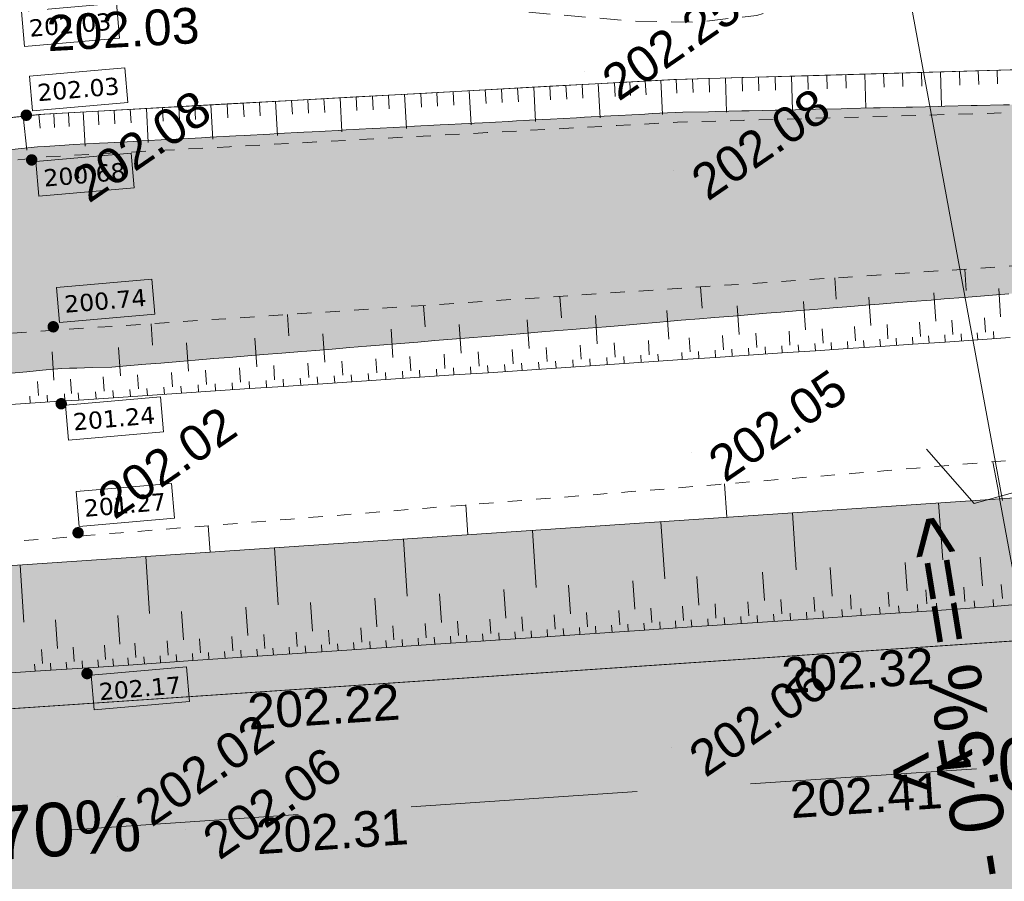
# Model space of a CAD drawing. Header units: millimetres. Extents: x -446952 to 537903, y -185749 to 168493.
# Tile 108 of 155: x 151115 to 178709, y 104876 to 129018. Entities that reach past the tile are written whole.
import ezdxf
from ezdxf.xclip import XClip

# ---------------------------------------------------------------- set-up
doc = ezdxf.new("R2010")
doc.units = ezdxf.units.MM
doc.header["$MEASUREMENT"] = 0
doc.header["$XCLIPFRAME"] = 0
for name, pattern in [('AXES', [101600, 63500, -12700, 12700, -12700]), ('CACHE2', [9525, 6350, -3175]), ('FOSSE', [1000, 600, -400]), ('Grille', [800, 400, -400]), ('Wipeout_Contour', [1000, 0, -1000])]:
    doc.linetypes.add(name, pattern=pattern)
for name, color, linetype in [('02 AF-17-0322 ZAE POMME- CHANTIER-2018-09-26_2_-1-PAP-SURFACES-VOIRIE', 7, 'Continuous'), ('02 AF-17-0322 ZAE POMME- CHANTIER-2018-09-26_2_0000-VALORIS-NOUE DERIV BASSIN', 7, 'Continuous'), ('02 AF-17-0322 ZAE POMME- CHANTIER-2018-09-26_2_0000-VALORIS-NOUE DERIV BASSIN EAU MAX RETENTION', 7, 'Continuous'), ('02 AF-17-0322 ZAE POMME- CHANTIER-2018-09-26_2_0000-VALORIS-NOUE DERIV BASSIN TEXTE ET COTES', 7, 'Continuous'), ('02 AF-17-0322 ZAE POMME- CHANTIER-2018-09-26_2_01-PAP- BORDURE CAN CS1 ET PANNEAU SIGNAL', 7, 'Continuous'), ('02 AF-17-0322 ZAE POMME- CHANTIER-2018-09-26_2_01-PAP- NIVELLEMENT', 7, 'Continuous'), ('02 AF-17-0322 ZAE POMME- CHANTIER-2018-09-26_2_01-PAP- REVET EV', 7, 'Continuous'), ('02 AF-17-0322 ZAE POMME- CHANTIER-2018-09-26_2_01-PAP- REVET VOIE', 7, 'Continuous'), ('02 AF-17-0322 ZAE POMME- CHANTIER-2018-09-26_2_01-PAP-FILAIRE VOIE', 7, 'Continuous'), ('02 AF-17-0322 ZAE POMME- CHANTIER-2018-09-26_2_01-PAP-MARQUAGE AU SOL', 7, 'Continuous'), ('02 AF-17-0322 ZAE POMME- CHANTIER-2018-09-26_2_02-PAP-EP PROJET', 7, 'Continuous'), ('02 AF-17-0322 ZAE POMME- CHANTIER-2018-09-26_2_02-PAP-EP TEXTE POUR 2000°', 7, 'Continuous'), ('02 AF-17-0322 ZAE POMME- CHANTIER-2018-09-26_2_2D - Dessins placés - Géomètre.2D', 7, 'Continuous'), ('02 AF-17-0322 ZAE POMME- CHANTIER-2018-09-26_2_X-PTS TOPO-TEXTE TOPOALT', 7, 'Continuous'), ('02 AF-17-0322 ZAE POMME- CHANTIER-2018-09-26_2_X-PTS TOPO-TOPOPOINT', 7, 'Continuous'), ('02 AF-17-0322 ZAE POMME- CHANTIER-2018-09-26_2_Y-FDP TOPO-CN_1_00', 7, 'Continuous'), ('02 AF-17-0322 ZAE POMME- CHANTIER-2018-09-26_2_ZZ- PAP ALT PTS PROJET', 7, 'Continuous'), ('2D - Dessins placés - Géomètre.2D', 7, 'Continuous')]:
    doc.layers.add(name, color=color, linetype=linetype)
doc.styles.add('STYLE_GENERE_3', font='verdana.ttf')
doc.styles.add('STYLE_GENERE_4', font='txt')

# ---------------------------------------------------------------- blocks, each defined once
blk = doc.blocks.new('Dessin_1_2', base_point=(-56559339, -2771872408))
at = {"color": 254, "linetype": 'Wipeout_Contour', "lineweight": 0, "ltscale": 2094265.569888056}
blk.add_wipeout([(-446952, -185749), (537903, -185749), (537903, 168493), (-446952, 168064)], dxfattribs=at).dxf.layer = '02 AF-17-0322 ZAE POMME- CHANTIER-2018-09-26_2_2D - Dessins placés - Géomètre.2D'
at = {"layer": '02 AF-17-0322 ZAE POMME- CHANTIER-2018-09-26_2_0000-VALORIS-NOUE DERIV BASSIN EAU MAX RETENTION', "linetype": 'Continuous', "lineweight": 15}
blk.add_hatch(color=255, dxfattribs=at).paths.add_polyline_path([(108040, 115534), (119099, 116452), (119148, 116458), (119261, 116482), (133332, 117600), (133593, 117621), (134313, 117677), (134580, 117698), (135293, 117754), (135565, 117775), (136271, 117830), (136549, 117853), (137248, 117908), (137557, 117934), (138302, 117996), (138620, 118022), (139356, 118084), (139684, 118111), (140411, 118172), (140748, 118200), (141467, 118260), (141812, 118289), (142522, 118348), (142877, 118378), (143578, 118436), (152283, 119243), (152508, 119252), (152721, 119257), (153693, 119287), (168954, 120531), (169350, 120568), (169653, 120598), (183067, 121682), (183646, 121728), (183963, 121754), (184547, 121801), (184859, 121826), (185448, 121873), (185754, 121897), (186348, 121945), (186648, 121969), (187268, 122023), (187572, 122050), (188198, 122105), (188497, 122131), (189128, 122186), (189420, 122211), (193012, 122527), (192948, 123090), (192858, 127094), (192855, 127177), (192851, 127192), (192847, 127249), (192630, 127234), (192518, 127227), (192006, 127191), (191772, 127175), (191657, 127168), (190914, 127117), (190796, 127110), (190056, 127059), (189935, 127052), (189197, 127001), (189074, 126993), (188313, 126941), (188184, 126933), (187427, 126881), (187294, 126873), (186540, 126821), (186404, 126813), (185670, 126795), (185533, 126792), (184803, 126774), (184663, 126772), (183936, 126754), (183793, 126751), (183069, 126733), (182923, 126730), (182235, 126713), (182092, 126711), (181407, 126694), (181261, 126691), (180579, 126674), (180430, 126672), (179751, 126655), (179600, 126652), (178858, 126634), (178689, 126631), (177950, 126613), (177778, 126610), (177043, 126591), (176867, 126589), (176136, 126570), (175956, 126567), (175228, 126549), (175045, 126546), (174321, 126528), (174134, 126525), (173414, 126508), (173223, 126504), (172489, 126486), (172289, 126483), (171559, 126465), (171355, 126462), (170629, 126444), (170421, 126441), (169700, 126423), (169487, 126419), (168838, 126386), (168634, 126374), (167902, 126337), (167679, 126323), (166948, 126286), (166724, 126272), (165993, 126235), (165768, 126221), (165039, 126184), (164813, 126170), (164085, 126133), (163858, 126119), (163131, 126082), (162902, 126068), (162176, 126031), (161947, 126017), (161222, 125980), (160992, 125966), (160268, 125929), (160036, 125915), (159314, 125878), (159081, 125864), (158359, 125827), (158126, 125813), (157405, 125776), (157170, 125762), (156451, 125725), (156215, 125711), (155496, 125674), (155260, 125660), (154542, 125623), (154304, 125609), (153587, 125572), (153349, 125558), (152622, 125520), (152379, 125506), (151819, 125467), (151615, 125452), (150893, 125377), (150649, 125353), (149930, 125278), (149683, 125253), (148968, 125179), (148716, 125154), (148005, 125079), (147750, 125054), (147043, 124980), (146784, 124954), (146080, 124881), (145818, 124855), (145117, 124782), (144852, 124755), (144155, 124683), (143885, 124656), (143192, 124584), (142919, 124557), (142201, 124482), (141915, 124453), (141200, 124379), (140910, 124350), (140199, 124276), (139905, 124247), (139199, 124173), (138901, 124144), (138199, 124071), (137896, 124040), (137198, 123968), (136892, 123937), (136264, 123933), (135985, 123930), (135358, 123925), (135078, 123922), (134453, 123917), (134171, 123914), (133548, 123910), (133265, 123906), (132624, 123902), (132326, 123898), (131686, 123894), (131387, 123890), (130749, 123885), (130449, 123882), (129812, 123877), (129510, 123874), (128874, 123869), (128571, 123865), (127937, 123861), (127632, 123857), (126999, 123853), (126694, 123849), (126062, 123844), (125755, 123841), (125125, 123836), (124816, 123833), (124187, 123828), (123877, 123824), (123250, 123820), (122939, 123816), (122312, 123812), (122000, 123808), (121375, 123803), (121061, 123799), (120437, 123795), (120122, 123791), (119500, 123787), (119184, 123783), (118756, 123780), (118510, 123776), (117854, 123725), (117517, 123700), (116864, 123650), (116524, 123624), (115875, 123574), (115531, 123549), (114885, 123499), (114538, 123473), (113896, 123423), (113545, 123397), (112935, 123350), (112596, 123325), (111989, 123278), (111647, 123253), (111044, 123206), (110699, 123180), (110099, 123134), (109750, 123108), (109153, 123062), (108802, 123036), (108208, 122990), (107853, 122964), (107263, 122918), (107241, 122917), (107292, 122493), (107295, 122467), (107295, 122467), (107295, 122467), (107295, 122467), (107295, 122466), (107295, 122464), (107964, 117362)])
blk.add_hatch(color=255, dxfattribs=at).paths.add_polyline_path([(108040, 115534), (119099, 116452), (119148, 116458), (119261, 116482), (133332, 117600), (133593, 117621), (134313, 117677), (134580, 117698), (135293, 117754), (135565, 117775), (136271, 117830), (136549, 117853), (137248, 117908), (137557, 117934), (138302, 117996), (138620, 118022), (139356, 118084), (139684, 118111), (140411, 118172), (140748, 118200), (141467, 118260), (141812, 118289), (142522, 118348), (142877, 118378), (143578, 118436), (152283, 119243), (152508, 119252), (152721, 119257), (153693, 119287), (168954, 120531), (169350, 120568), (169653, 120598), (183067, 121682), (183646, 121728), (183963, 121754), (184547, 121801), (184859, 121826), (185448, 121873), (185754, 121897), (186348, 121945), (186648, 121969), (187268, 122023), (187572, 122050), (188198, 122105), (188497, 122131), (189128, 122186), (189420, 122211), (193012, 122527), (192948, 123090), (192858, 127094), (192855, 127177), (192851, 127192), (192847, 127249), (192630, 127234), (192518, 127227), (192006, 127191), (191772, 127175), (191657, 127168), (190914, 127117), (190796, 127110), (190056, 127059), (189935, 127052), (189197, 127001), (189074, 126993), (188313, 126941), (188184, 126933), (187427, 126881), (187294, 126873), (186540, 126821), (186404, 126813), (185670, 126795), (185533, 126792), (184803, 126774), (184663, 126772), (183936, 126754), (183793, 126751), (183069, 126733), (182923, 126730), (182235, 126713), (182092, 126711), (181407, 126694), (181261, 126691), (180579, 126674), (180430, 126672), (179751, 126655), (179600, 126652), (178858, 126634), (178689, 126631), (177950, 126613), (177778, 126610), (177043, 126591), (176867, 126589), (176136, 126570), (175956, 126567), (175228, 126549), (175045, 126546), (174321, 126528), (174134, 126525), (173414, 126508), (173223, 126504), (172489, 126486), (172289, 126483), (171559, 126465), (171355, 126462), (170629, 126444), (170421, 126441), (169700, 126423), (169487, 126419), (168838, 126386), (168634, 126374), (167902, 126337), (167679, 126323), (166948, 126286), (166724, 126272), (165993, 126235), (165768, 126221), (165039, 126184), (164813, 126170), (164085, 126133), (163858, 126119), (163131, 126082), (162902, 126068), (162176, 126031), (161947, 126017), (161222, 125980), (160992, 125966), (160268, 125929), (160036, 125915), (159314, 125878), (159081, 125864), (158359, 125827), (158126, 125813), (157405, 125776), (157170, 125762), (156451, 125725), (156215, 125711), (155496, 125674), (155260, 125660), (154542, 125623), (154304, 125609), (153587, 125572), (153349, 125558), (152622, 125520), (152379, 125506), (151819, 125467), (151615, 125452), (150893, 125377), (150649, 125353), (149930, 125278), (149683, 125253), (148968, 125179), (148716, 125154), (148005, 125079), (147750, 125054), (147043, 124980), (146784, 124954), (146080, 124881), (145818, 124855), (145117, 124782), (144852, 124755), (144155, 124683), (143885, 124656), (143192, 124584), (142919, 124557), (142201, 124482), (141915, 124453), (141200, 124379), (140910, 124350), (140199, 124276), (139905, 124247), (139199, 124173), (138901, 124144), (138199, 124071), (137896, 124040), (137198, 123968), (136892, 123937), (136264, 123933), (135985, 123930), (135358, 123925), (135078, 123922), (134453, 123917), (134171, 123914), (133548, 123910), (133265, 123906), (132624, 123902), (132326, 123898), (131686, 123894), (131387, 123890), (130749, 123885), (130449, 123882), (129812, 123877), (129510, 123874), (128874, 123869), (128571, 123865), (127937, 123861), (127632, 123857), (126999, 123853), (126694, 123849), (126062, 123844), (125755, 123841), (125125, 123836), (124816, 123833), (124187, 123828), (123877, 123824), (123250, 123820), (122939, 123816), (122312, 123812), (122000, 123808), (121375, 123803), (121061, 123799), (120437, 123795), (120122, 123791), (119500, 123787), (119184, 123783), (118756, 123780), (118510, 123776), (117854, 123725), (117517, 123700), (116864, 123650), (116524, 123624), (115875, 123574), (115531, 123549), (114885, 123499), (114538, 123473), (113896, 123423), (113545, 123397), (112935, 123350), (112596, 123325), (111989, 123278), (111647, 123253), (111044, 123206), (110699, 123180), (110099, 123134), (109750, 123108), (109153, 123062), (108802, 123036), (108208, 122990), (107853, 122964), (107263, 122918), (107241, 122917), (107292, 122493), (107295, 122467), (107295, 122467), (107295, 122467), (107295, 122467), (107295, 122466), (107295, 122464), (107964, 117362)])
at = {"layer": '02 AF-17-0322 ZAE POMME- CHANTIER-2018-09-26_2_0000-VALORIS-NOUE DERIV BASSIN TEXTE ET COTES', "linetype": 'Continuous', "lineweight": 15}
for points in [[(151433, 126432, 1), (151169, 126251, 1)], [(151583, 125180, 1), (151319, 124999, 1)], [(152187, 120504, 1), (151923, 120323, 1)], [(152411, 118349, 1), (152147, 118167, 1)], [(152883, 114734, 1), (152620, 114552, 1)], [(153136, 110788, 1), (152872, 110606, 1)]]:
    blk.add_hatch(color=7, dxfattribs=at).paths.add_polyline_path(points)
at = {"layer": '02 AF-17-0322 ZAE POMME- CHANTIER-2018-09-26_2_01-PAP- REVET EV', "linetype": 'Continuous', "lineweight": 15, "true_color": 0xa2a233}
blk.add_hatch(color=55, dxfattribs=at).paths.add_polyline_path([(-63170, 80280), (-63242, 77481), (-41873, 76928, 0.060082), (-29238, 78120), (36796, 92482, 0.04246), (45383, 95129), (63118, 102292, -0.079278), (72332, 104408), (88296, 105486), (98071, 109153), (133989, 111579), (144168, 109260), (180087, 111685), (189862, 115352), (225780, 117778), (235959, 115459), (249828, 116396, 0.02499), (256128, 117139), (293331, 123425, -0.50605), (328592, 88023), (332309, 87422), (340488, 135449), (255462, 121083, -0.02499), (249559, 120387), (66650, 108033), (34400, 95007), (-13410, 84428), (-35779, 79893)])
at = {"layer": '02 AF-17-0322 ZAE POMME- CHANTIER-2018-09-26_2_01-PAP- REVET VOIE', "linetype": 'Continuous', "lineweight": 15, "true_color": 0xe8e8e8}
blk.add_hatch(color=254, dxfattribs=at).paths.add_polyline_path([(-127964, -74078, -0.246824), (-143938, -79120), (-101676, -86792, -0.418387), (-116091, -65592), (-93615, 47980, -0.343506), (-67600, 70507, -0.019452), (-65423, 70535), (-42054, 69930, 0.060082), (-27750, 71280), (38284, 85642, 0.04246), (48004, 88638), (65740, 95802, -0.079278), (72804, 97424), (250300, 109412, 0.02499), (257294, 110237), (294497, 116522, -0.504374), (321675, 89094), (299201, -56028), (285971, -134819, -0.40927), (265363, -149699), (307127, -157458, -0.40792), (292737, -136794), (306112, -57143), (328592, 88023, 0.50605), (293331, 123425), (256128, 117139, -0.02499), (249828, 116396), (72332, 104408, 0.079278), (63118, 102292), (45383, 95129, -0.04246), (36796, 92482), (-29238, 78120, -0.060082), (-41873, 76928), (-65241, 77533, 0.058037), (-73306, 76804, 0.30098), (-100482, 49339), (-123090, -64900, -0.147477)])
at = {"layer": '02 AF-17-0322 ZAE POMME- CHANTIER-2018-09-26_2_-1-PAP-SURFACES-VOIRIE', "color": 7, "linetype": 'Continuous', "lineweight": 15, "flags": 128}
blk.add_lwpolyline([(306112, -57143), (328592, 88023, 0.50605), (293331, 123425), (256128, 117139, -0.02499), (249828, 116396), (235959, 115459), (225982, 114785), (208023, 113572), (190064, 112359), (180087, 111685), (144168, 109260), (134191, 108586), (116232, 107373), (98273, 106160), (88296, 105486), (72332, 104408, 0.079278)], format="xyb", dxfattribs=at)
at = {"layer": '02 AF-17-0322 ZAE POMME- CHANTIER-2018-09-26_2_0000-VALORIS-NOUE DERIV BASSIN', "color": 7, "linetype": 'Continuous', "lineweight": 15}
for p, q in [((174798, 127495), (174825, 126536)), ((175328, 127510), (175339, 127127)), ((175858, 127526), (175869, 127142)), ((176389, 127541), (176400, 127157)), ((176919, 127556), (176947, 126596)), ((177450, 127571), (177461, 127187)), ((177980, 127586), (177991, 127202)), ((178511, 127601), (178522, 127218)), ((167330, 127227), (167382, 126268)), ((167782, 127251), (167803, 126868)), ((168215, 127275), (168235, 126891)), ((168648, 127298), (168668, 126914)), ((169080, 127321), (169132, 126363)), ((169513, 127344), (169529, 126961)), ((169975, 127358), (169986, 126974)), ((170436, 127371), (170447, 126987)), ((170898, 127384), (170925, 126424)), ((171360, 127397), (171371, 127013)), ((171821, 127410), (171832, 127026)), ((172283, 127423), (172294, 127040)), ((172745, 127437), (172772, 126477)), ((173206, 127450), (173217, 127066)), ((173737, 127465), (173748, 127081)), ((174267, 127480), (174278, 127096)), ((162355, 126954), (162376, 126571)), ((162808, 126979), (162829, 126595)), ((163260, 127004), (163281, 126620)), ((163712, 127028), (163765, 126070)), ((164164, 127053), (164185, 126670)), ((164617, 127078), (164638, 126695)), ((165069, 127103), (165090, 126719)), ((165521, 127128), (165574, 126169)), ((165973, 127152), (165994, 126769)), ((166425, 127177), (166446, 126794)), ((166878, 127202), (166899, 126818)), ((156928, 126657), (156949, 126273)), ((157381, 126682), (157402, 126298)), ((157833, 126706), (157854, 126323)), ((158285, 126731), (158338, 125773)), ((158737, 126756), (158758, 126373)), ((159190, 126781), (159211, 126397)), ((159642, 126806), (159663, 126422)), ((160094, 126830), (160147, 125872)), ((160546, 126855), (160567, 126472)), ((160999, 126880), (161020, 126496)), ((161451, 126905), (161472, 126521)), ((161903, 126929), (161956, 125971)), ((152069, 126385), (152092, 126002)), ((152483, 126410), (152506, 126027)), ((152897, 126434), (152953, 125476)), ((153310, 126459), (153332, 126075)), ((153763, 126484), (153784, 126100)), ((154215, 126508), (154236, 126125)), ((154667, 126533), (154720, 125575)), ((155119, 126558), (155140, 126174)), ((155572, 126583), (155593, 126199)), ((156024, 126607), (156045, 126224)), ((156476, 126632), (156529, 125674)), ((151214, 126313), (151317, 125359)), ((151655, 126361), (151687, 125978)), ((177644, 121430), (177604, 122027)), ((174000, 121186), (173960, 121783)), ((170238, 120933), (170198, 121531)), ((178607, 120693), (178554, 121491)), ((166295, 120668), (166255, 121267)), ((174968, 120449), (174914, 121247)), ((176788, 120571), (176734, 121369)), ((162476, 120412), (162436, 121011)), ((169306, 120069), (169252, 120867)), ((171277, 120202), (171223, 121000)), ((173139, 120326), (173086, 121125)), ((158658, 120157), (158618, 120755)), ((165394, 119806), (165340, 120604)), ((167303, 119934), (167249, 120732)), ((177269, 120202), (177242, 120601)), ((178179, 120263), (178152, 120662)), ((154839, 119901), (154798, 120499)), ((161575, 119550), (161522, 120349)), ((163484, 119678), (163431, 120476)), ((173630, 119958), (173603, 120357)), ((174540, 120019), (174513, 120418)), ((175449, 120080), (175423, 120479)), ((176359, 120141), (176333, 120540)), ((157757, 119295), (157703, 120093)), ((159666, 119422), (159613, 120221)), ((169904, 119709), (169878, 120108)), ((170837, 119771), (170811, 120170)), ((171770, 119834), (171743, 120233)), ((172703, 119896), (172676, 120295)), ((174780, 119835), (174767, 120034)), ((175235, 119865), (175222, 120065)), ((175690, 119896), (175677, 120095)), ((176145, 119926), (176132, 120126)), ((176600, 119957), (176587, 120156)), ((177055, 119987), (177042, 120187)), ((177510, 120018), (177497, 120217)), ((177965, 120048), (177952, 120248)), ((178420, 120079), (178407, 120278)), ((153937, 119039), (153883, 119837)), ((155848, 119167), (155794, 119965)), ((164943, 119375), (164916, 119774)), ((165898, 119439), (165871, 119838)), ((166852, 119503), (166826, 119902)), ((167807, 119567), (167780, 119966)), ((168761, 119631), (168734, 120030)), ((171084, 119587), (171070, 119787)), ((171550, 119619), (171537, 119818)), ((172017, 119650), (172003, 119849)), ((172483, 119681), (172470, 119881)), ((172949, 119712), (172936, 119912)), ((173416, 119743), (173402, 119943)), ((173871, 119774), (173857, 119974)), ((174325, 119804), (174312, 120004)), ((152075, 118915), (152023, 119713)), ((161125, 119119), (161098, 119518)), ((162079, 119183), (162053, 119582)), ((163034, 119247), (163007, 119646)), ((163988, 119311), (163962, 119710)), ((166627, 119287), (166614, 119487)), ((167104, 119319), (167091, 119519)), ((167582, 119351), (167568, 119551)), ((168059, 119383), (168046, 119583)), ((168536, 119415), (168523, 119615)), ((169014, 119447), (169000, 119647)), ((169685, 119494), (169671, 119693)), ((170151, 119525), (170138, 119724)), ((170617, 119556), (170604, 119756)), ((157306, 118863), (157279, 119263)), ((158261, 118927), (158234, 119327)), ((159215, 118991), (159189, 119390)), ((160170, 119055), (160143, 119454)), ((162809, 119032), (162795, 119231)), ((163286, 119064), (163273, 119263)), ((163763, 119096), (163750, 119295)), ((164240, 119128), (164227, 119327)), ((164718, 119159), (164704, 119359)), ((165195, 119191), (165182, 119391)), ((165672, 119223), (165659, 119423)), ((166150, 119255), (166136, 119455)), ((152563, 118546), (152537, 118946)), ((153484, 118607), (153457, 119007)), ((154442, 118672), (154416, 119071)), ((155397, 118736), (155370, 119135)), ((156352, 118800), (156325, 119199)), ((158513, 118744), (158499, 118943)), ((158990, 118776), (158977, 118975)), ((159467, 118808), (159454, 119007)), ((159945, 118840), (159931, 119039)), ((160422, 118872), (160409, 119071)), ((160899, 118904), (160886, 119103)), ((161377, 118936), (161363, 119135)), ((161854, 118968), (161841, 119167)), ((162331, 119000), (162318, 119199)), ((151641, 118485), (151614, 118885)), ((154217, 118456), (154204, 118656)), ((154694, 118488), (154681, 118688)), ((155172, 118520), (155158, 118720)), ((155649, 118552), (155636, 118752)), ((156126, 118584), (156113, 118784)), ((156604, 118616), (156590, 118815)), ((157081, 118648), (157068, 118847)), ((157558, 118680), (157545, 118879)), ((158036, 118712), (158022, 118911)), ((151411, 118270), (151398, 118469)), ((151896, 118302), (151883, 118502)), ((152381, 118335), (152368, 118534)), ((152771, 118359), (152758, 118559)), ((153255, 118392), (153242, 118591)), ((153740, 118424), (153726, 118624)), ((178553, 115752), (178384, 116630)), ((170930, 115076), (170867, 116009)), ((163675, 114586), (163618, 115421)), ((176984, 113883), (176869, 115479)), ((172880, 113604), (172772, 115201)), ((156450, 114098), (156400, 114840)), ((169196, 113355), (169088, 114952)), ((165590, 113112), (165483, 114708)), ((161975, 112868), (161867, 114464)), ((154756, 112380), (154649, 113977)), ((158360, 112623), (158252, 114220)), ((151233, 112142), (151125, 113739)), ((175984, 113012), (175930, 113810)), ((178098, 113158), (178037, 113956)), ((170146, 112618), (170092, 113416)), ((171986, 112742), (171932, 113540)), ((173882, 112870), (173828, 113668)), ((166548, 112375), (166494, 113173)), ((168354, 112497), (168300, 113295)), ((178657, 112798), (178623, 113197)), ((162933, 112131), (162879, 112929)), ((164740, 112253), (164687, 113051)), ((174422, 112506), (174395, 112905)), ((175481, 112577), (175454, 112976)), ((176541, 112649), (176514, 113048)), ((177601, 112720), (177574, 113119)), ((159317, 111886), (159263, 112685)), ((161125, 112008), (161071, 112807)), ((169716, 112188), (169689, 112587)), ((170629, 112249), (170602, 112649)), ((171552, 112312), (171525, 112711)), ((172474, 112374), (172447, 112773)), ((173396, 112436), (173369, 112835)), ((175760, 112395), (175746, 112595)), ((176290, 112431), (176276, 112631)), ((176819, 112467), (176806, 112667)), ((177349, 112503), (177336, 112702)), ((177879, 112539), (177866, 112738)), ((178409, 112574), (178393, 112774)), ((153919, 111522), (153865, 112320)), ((155702, 111642), (155648, 112440)), ((157510, 111764), (157456, 112562)), ((166123, 111945), (166096, 112344)), ((167027, 112006), (167000, 112405)), ((167931, 112067), (167904, 112466)), ((168830, 112128), (168803, 112527)), ((171796, 112128), (171782, 112327)), ((172257, 112159), (172243, 112358)), ((172718, 112190), (172704, 112390)), ((173179, 112221), (173166, 112421)), ((173640, 112252), (173627, 112452)), ((174170, 112288), (174157, 112488)), ((174700, 112324), (174687, 112523)), ((175230, 112360), (175216, 112559)), ((152173, 111404), (152120, 112202)), ((161604, 111640), (161577, 112039)), ((162508, 111701), (162481, 112100)), ((163412, 111762), (163385, 112161)), ((164315, 111823), (164289, 112222)), ((165219, 111884), (165192, 112283)), ((167718, 111852), (167705, 112052)), ((168170, 111883), (168157, 112082)), ((168622, 111913), (168609, 112113)), ((169065, 111943), (169052, 112143)), ((169508, 111973), (169495, 112173)), ((169951, 112003), (169938, 112203)), ((170412, 112034), (170399, 112234)), ((170873, 112065), (170860, 112265)), ((171334, 112097), (171321, 112296)), ((157988, 111396), (157962, 111795)), ((158892, 111457), (158865, 111856)), ((159796, 111518), (159769, 111917)), ((160700, 111579), (160673, 111978)), ((163651, 111578), (163638, 111777)), ((164103, 111608), (164090, 111808)), ((164555, 111639), (164541, 111838)), ((165007, 111669), (164993, 111869)), ((165459, 111700), (165445, 111899)), ((165911, 111730), (165897, 111930)), ((166363, 111761), (166349, 111960)), ((166815, 111791), (166801, 111991)), ((167266, 111822), (167253, 112021)), ((153518, 111094), (153491, 111493)), ((154373, 111152), (154346, 111551)), ((155277, 111213), (155250, 111612)), ((156181, 111274), (156154, 111673)), ((157085, 111335), (157058, 111734)), ((159584, 111303), (159570, 111503)), ((160036, 111334), (160022, 111533)), ((160488, 111364), (160474, 111564)), ((160939, 111395), (160926, 111594)), ((161391, 111425), (161378, 111625)), ((161843, 111456), (161830, 111655)), ((162295, 111486), (162282, 111686)), ((162747, 111517), (162734, 111716)), ((163199, 111547), (163186, 111747)), ((151757, 110975), (151730, 111374)), ((152644, 111035), (152617, 111434)), ((155516, 111028), (155503, 111228)), ((155968, 111059), (155955, 111258)), ((156420, 111089), (156407, 111289)), ((156872, 111120), (156859, 111319)), ((157324, 111150), (157311, 111350)), ((157776, 111181), (157763, 111380)), ((158228, 111211), (158214, 111411)), ((158680, 111242), (158666, 111441)), ((159132, 111272), (159118, 111472)), ((151549, 110760), (151535, 110960)), ((151992, 110790), (151979, 110990)), ((152436, 110820), (152422, 111020)), ((152879, 110850), (152865, 111050)), ((153322, 110880), (153309, 111080)), ((153741, 110908), (153728, 111108)), ((154161, 110937), (154147, 111136)), ((154612, 110967), (154599, 111167)), ((155064, 110998), (155051, 111197))]:
    blk.add_line(p, q, dxfattribs=at)
at = {"layer": '02 AF-17-0322 ZAE POMME- CHANTIER-2018-09-26_2_0000-VALORIS-NOUE DERIV BASSIN', "color": 7, "linetype": 'Continuous', "lineweight": 15, "flags": 128}
for points in [[(179572, 127632), (177980, 127586), (176389, 127541), (174798, 127495), (173206, 127450), (171360, 127397), (169513, 127344), (167782, 127251), (165973, 127152), (164164, 127053), (162355, 126954), (160546, 126855), (158737, 126756), (156928, 126657), (155119, 126558), (153310, 126459), (151655, 126361), (149890, 126171)], [(351769, 148084), (336313, 146622), (321414, 144183), (302308, 141039), (286390, 138613), (267903, 134971), (253992, 131333), (237747, 130879), (218266, 130036), (199869, 128805), (186353, 127825), (169445, 127342), (151791, 126376), (136843, 124766), (118488, 124572), (91957, 122435), (74101, 120937)], [(179997, 112720), (178409, 112574), (176819, 112467), (175230, 112360), (173640, 112252), (171796, 112128), (169951, 112003), (168622, 111913), (166815, 111791), (165007, 111669), (163199, 111547), (161391, 111425), (159584, 111303), (157776, 111181), (155968, 111059), (154161, 110937), (153322, 110880), (151549, 110760), (149776, 110641)], [(178875, 120109), (177965, 120048), (177055, 119987), (176145, 119926), (175235, 119865), (174325, 119804), (173416, 119743), (172483, 119681), (171550, 119619), (170617, 119556), (169685, 119494), (169014, 119447), (168059, 119383), (167104, 119319), (166150, 119255), (165195, 119191), (164240, 119128), (163286, 119064), (162331, 119000), (161377, 118936), (160422, 118872), (159467, 118808), (158513, 118744), (157558, 118680), (156604, 118616), (155649, 118552), (154694, 118488), (153740, 118424), (152771, 118359), (152381, 118335), (151411, 118270), (150442, 118205)]]:
    blk.add_lwpolyline(points, dxfattribs=at)
at = {"layer": '02 AF-17-0322 ZAE POMME- CHANTIER-2018-09-26_2_0000-VALORIS-NOUE DERIV BASSIN', "color": 7, "linetype": 'Grille', "lineweight": 15, "flags": 128}
blk.add_lwpolyline([(369744, 142570), (353326, 140998), (349053, 139887), (348101, 139640), (347149, 139393), (346198, 139145), (345246, 138898), (344294, 138651), (343342, 138403), (342390, 138156), (341438, 137908), (340486, 137661), (339534, 137414), (338734, 137234), (338018, 137082), (337553, 137014), (337132, 136958), (336529, 136842), (335810, 136690), (335093, 136589), (334376, 136488), (333659, 136388), (332703, 136184), (331746, 135981), (330790, 135778), (329834, 135575), (328899, 135161), (327965, 134747), (327031, 134334), (326096, 133920), (325162, 133507), (324228, 133093), (323306, 132681), (322360, 132488), (321414, 132294), (320468, 132101), (319522, 131907), (318649, 131759), (317776, 131611), (316903, 131463), (316030, 131314), (315157, 131166), (314284, 131018), (313485, 130862), (312685, 130707), (311885, 130551), (311086, 130396), (310286, 130240), (309588, 130105), (308890, 129969), (308192, 129833), (307185, 129707), (306178, 129581), (305171, 129455), (304164, 129329), (303284, 129219), (302404, 129109), (301524, 128998), (300644, 128888), (299765, 128777), (298885, 128667), (298202, 128707), (297527, 128692), (296852, 128676), (295985, 128635), (295121, 128580), (294259, 128513), (293590, 128416), (292921, 128318), (292252, 128221), (291586, 128107), (290921, 127985), (290256, 127864), (289482, 127726), (288708, 127589), (288542, 127554), (287638, 127386), (286735, 127218), (285831, 127050), (284927, 126882), (284024, 126714), (283120, 126547), (282923, 126510), (281956, 126330), (280988, 126151), (280021, 125971), (279053, 125791), (278085, 125612), (277118, 125432), (276150, 125252), (275183, 125073), (274332, 124915), (273481, 124757), (272630, 124598), (271779, 124440), (270928, 124282), (270077, 124124), (269959, 124077), (268986, 123898), (268012, 123719), (267039, 123540), (266065, 123361), (265092, 123182), (264118, 123002), (263145, 122823), (262171, 122644), (261198, 122465), (260224, 122286), (259250, 122107), (258277, 121928), (256385, 121606), (254133, 121253), (252494, 121030), (251615, 120931), (250736, 120869), (249856, 120807), (248878, 120772), (247899, 120741), (246921, 120709), (245935, 120677), (244949, 120645), (243964, 120614), (242978, 120582), (241992, 120550), (241006, 120518), (240020, 120486), (239035, 120454), (238049, 120423), (237459, 120411), (236665, 120384), (235870, 120357), (235102, 120545), (234334, 120733), (233566, 120922), (232587, 121161), (231609, 121400), (230631, 121639), (229653, 121878), (228768, 122095), (227884, 122311), (227000, 122527), (226141, 122748), (225286, 122852), (224437, 122821), (223588, 122790), (222739, 122758), (221891, 122727), (221043, 122698), (220196, 122669), (219349, 122640), (218747, 122629), (218029, 122607), (217310, 122585), (216592, 122563), (215639, 122486), (214686, 122409), (213733, 122332), (213024, 122275), (212316, 122217), (211607, 122160), (210611, 122079), (209614, 121999), (208617, 121918), (207620, 121838), (206623, 121757), (205728, 121685), (204832, 121613), (203937, 121541), (203041, 121469), (202146, 121397), (201250, 121325), (200412, 121256), (199457, 121179), (198501, 121102), (197546, 121025), (196590, 120948), (195635, 120871), (194844, 120807), (194645, 120791), (193854, 120728), (192994, 120658), (192134, 120589), (191273, 120520), (190413, 120450), (189553, 120381), (188629, 120091), (187706, 119739), (186779, 119386), (185882, 119045), (184982, 118703), (184079, 118359), (183172, 118014), (182349, 117709), (181527, 117403), (180704, 117098), (179881, 116792), (178973, 116679), (178063, 116604), (177154, 116528), (176244, 116453), (175335, 116378), (174426, 116303), (173516, 116228), (172584, 116151), (171651, 116074), (170719, 115997), (169787, 115920), (169209, 115871), (168255, 115795), (167302, 115718), (166348, 115641), (165394, 115564), (164440, 115487), (163486, 115410), (162532, 115334), (161578, 115257), (160624, 115180), (159670, 115103), (158716, 115026), (157763, 114949), (156809, 114872), (155855, 114796), (154901, 114719), (153947, 114642), (152978, 114567), (152790, 114542), (151821, 114468), (150852, 114393), (149883, 114318), (148914, 114243), (147945, 114169), (146977, 114094), (146008, 114019), (145039, 113944), (144070, 113869), (142951, 114036), (141832, 114264), (140718, 114490), (139610, 114714), (138507, 114937), (137410, 115158), (136386, 115372), (135368, 115584), (134356, 115794), (133351, 115800), (132413, 115724), (131475, 115648), (130537, 115572), (129599, 115496), (128661, 115419), (127723, 115343), (126785, 115267), (125846, 115191), (124908, 115115), (123970, 115038), (123032, 114962), (122094, 114886), (121156, 114810), (120218, 114734), (119280, 114657), (119245, 114647), (118252, 114567), (117259, 114488), (116267, 114408), (115274, 114328), (114281, 114248), (113333, 114172), (112385, 114096), (111436, 114020), (110488, 113944), (109540, 113868), (108592, 113792), (107643, 113716), (106708, 113641), (105772, 113565), (104837, 113490), (103901, 113415), (102965, 113340), (102030, 113265), (101094, 113190), (100895, 113174), (100129, 113112), (99363, 113051), (98597, 112989), (97831, 112928), (96974, 112673), (96123, 112359), (95271, 112045), (94419, 111731), (93604, 111431), (92835, 111150), (92020, 110850), (91205, 110550), (90390, 110249), (89583, 109952), (88776, 109655), (87969, 109357), (86980, 109239), (85988, 109160), (84996, 109080), (84004, 109000), (83012, 108921), (82019, 108841), (81027, 108761), (80035, 108682), (79043, 108602), (78051, 108523), (77059, 108443), (76269, 108379), (75478, 108315), (74631, 108248), (73834, 108184), (73037, 108120), (72241, 108057), (71378, 107982), (70517, 107889), (69659, 107762), (68800, 107635), (68084, 107499), (67370, 107348), (66655, 107197), (65989, 107043), (65323, 106875), (64658, 106707), (63949, 106494), (63241, 106268), (62533, 106042), (61587, 105699), (60641, 105355), (59695, 105011), (59043, 104802), (58438, 104614), (57837, 104426), (57239, 104239), (56646, 104052), (56044, 103872), (55197, 103583), (54258, 103253), (53318, 102923), (52379, 102593), (51440, 102263), (50507, 101917), (49574, 101571), (48641, 101225), (47708, 100879), (46775, 100532), (46022, 100199), (45268, 99865), (44515, 99531), (43848, 99247), (43182, 98966), (42515, 98686), (41842, 98429), (41167, 98181), (40493, 97932), (39691, 97659), (38887, 97401), (38083, 97142), (37436, 96963), (36789, 96789), (36141, 96615), (35192, 96376), (34242, 96141), (33292, 95905), (32316, 95687), (31340, 95470), (30364, 95252), (29388, 95034), (28412, 94816), (27514, 94671), (26617, 94527), (25720, 94382), (24860, 94245), (24058, 94122), (23257, 93998), (22454, 93874), (21681, 93751), (20907, 93627), (20730, 93599), (19956, 93475), (19182, 93351), (18260, 93205), (17285, 93048), (16310, 92891), (15335, 92735), (14361, 92578), (13386, 92421), (12412, 92265), (11438, 92108), (10465, 91951), (9491, 91795), (8518, 91638), (7545, 91482), (6570, 91324), (5595, 91166), (4620, 91008), (3645, 90850), (2671, 90692), (1697, 90534), (722, 90377), (-252, 90219), (-1226, 90061), (-2213, 89901), (-3201, 89741), (-4189, 89581), (-5177, 89421), (-6165, 89261), (-7153, 89101), (-8141, 88941), (-9129, 88781), (-10117, 88621), (-11105, 88461), (-12093, 88301), (-13081, 88141), (-14069, 87981), (-15057, 87821), (-16045, 87661), (-17033, 87501), (-18021, 87341), (-19009, 87181), (-19997, 87021), (-20985, 86861), (-21912, 86697), (-22839, 86532), (-23766, 86367), (-23725, 86409), (-24567, 86275), (-25409, 86140), (-26251, 86005), (-27199, 85815), (-28147, 85625), (-29096, 85435), (-30044, 85244), (-30992, 85054), (-31953, 84796), (-33541, 84448), (-36350, 84050), (-38977, 83804), (-40660, 83720), (-41587, 83638), (-42362, 83628), (-43136, 83624), (-43911, 83620), (-44686, 83616), (-45701, 83612), (-46717, 83609), (-47733, 83605), (-48748, 83602), (-49764, 83598), (-50780, 83595), (-51795, 83591), (-52619, 83586), (-53443, 83582), (-54268, 83577), (-55092, 83572), (-55293, 83572), (-56275, 83568), (-57256, 83564), (-58238, 83560), (-59103, 83979), (-59958, 84629), (-60813, 85278), (-61668, 85928), (-62519, 86153), (-63379, 86140), (-64239, 86126), (-65099, 86113), (-65829, 86095), (-66559, 86078), (-67289, 86060), (-68186, 86031), (-69083, 86002), (-69980, 85974), (-70877, 85945), (-71774, 85916), (-72503, 86038), (-73232, 86159), (-73749, 86283), (-74691, 86292), (-75634, 86299), (-76576, 86283), (-77266, 86262), (-77957, 86228), (-78648, 86178), (-79541, 86146), (-80434, 86115), (-81327, 86084), (-82220, 86053), (-83114, 86021), (-84007, 85990), (-84900, 85959), (-85945, 85907), (-86991, 85855), (-88037, 85802), (-89085, 85744), (-90163, 85207), (-91247, 84667), (-92366, 84078), (-93495, 83486), (-94635, 82890), (-95786, 82291), (-96948, 81688), (-97732, 81292), (-98516, 80895), (-99300, 80498), (-100232, 80655), (-101164, 80811), (-102096, 80968), (-103028, 81125), (-103960, 81281), (-104891, 81438), (-105830, 81526), (-106776, 81545), (-107710, 81559), (-108643, 81573), (-109577, 81587), (-110510, 81601), (-111443, 81615), (-112377, 81629), (-113108, 81645), (-113837, 81661), (-114566, 81676), (-115294, 81691), (-116019, 81707), (-116744, 81723), (-117468, 81738), (-118192, 81754), (-119150, 81772), (-120110, 81790), (-121071, 81808), (-122031, 81826), (-122991, 81845), (-123951, 81863), (-124912, 81881), (-125866, 81898), (-126821, 81916), (-127775, 81933), (-128730, 81950), (-129684, 81967), (-130639, 81984), (-131593, 82002), (-132548, 82019), (-133502, 82036), (-134457, 82053), (-135411, 82070), (-136366, 82088), (-137320, 82105), (-138275, 82122), (-139230, 82139), (-140184, 82157), (-141214, 82174), (-142244, 82191), (-143275, 82209), (-144305, 82226), (-145335, 82244), (-146286, 82260), (-147237, 82277), (-148187, 82294), (-149138, 82310), (-150089, 82327), (-151040, 82344), (-151990, 82360), (-152941, 82377), (-153892, 82394), (-154843, 82410), (-155793, 82427), (-156744, 82443), (-157695, 82460), (-158645, 82477), (-159596, 82493), (-160547, 82510), (-161498, 82527, -0.311801), (-167334, 86272), (-171134, 95525), (-172095, 96951)], format="xyb", dxfattribs=at)
for points in [[(192207, 127046), (191963, 127029), (190525, 126924), (189086, 126820), (187750, 126724), (186413, 126628), (184671, 126577), (182929, 126527), (181466, 126485), (179606, 126432), (178014, 126387), (176423, 126341), (174832, 126296), (173240, 126250), (171394, 126198), (169547, 126145), (167848, 126053), (166039, 125954), (164230, 125855), (162421, 125756), (160612, 125657), (158803, 125558), (156994, 125459), (155185, 125360), (153376, 125261), (151784, 125168), (150018, 124978), (148253, 124788), (146487, 124598), (144721, 124407), (142956, 124217), (141303, 124039), (139650, 123861), (137997, 123683), (136549, 123563), (135500, 123552), (134390, 123540), (133279, 123528), (132160, 123516), (130403, 123498), (128647, 123479), (126891, 123461), (125135, 123442), (123378, 123423), (121622, 123405), (119866, 123386), (118403, 123361), (116799, 123232), (115194, 123102), (113589, 122973), (111760, 122826), (109931, 122679)], [(110201, 117512), (186615, 122631), (192228, 123037)]]:
    blk.add_lwpolyline(points, dxfattribs=at)
at = {"layer": '02 AF-17-0322 ZAE POMME- CHANTIER-2018-09-26_2_0000-VALORIS-NOUE DERIV BASSIN EAU MAX RETENTION', "color": 255, "linetype": 'Continuous', "lineweight": 15, "flags": 128}
for points in [[(150772, 119103), (151316, 119153), (151752, 119194), (152283, 119243), (152508, 119252), (152721, 119257), (153151, 119271), (153693, 119287), (154108, 119321), (154646, 119365), (155068, 119399), (155600, 119443), (156029, 119478), (156554, 119521), (156989, 119556), (157508, 119598), (157950, 119634), (158462, 119676), (158910, 119713), (159416, 119754), (159871, 119791), (160369, 119832), (160831, 119869), (161323, 119909), (161792, 119947), (162277, 119987), (162752, 120026), (163231, 120065), (163713, 120104), (164185, 120142), (164673, 120182), (165139, 120220), (165634, 120261), (166093, 120298), (166594, 120339), (167046, 120376), (167555, 120417), (168000, 120453), (168515, 120495), (168954, 120531), (169350, 120568), (169653, 120598), (170171, 120639), (170586, 120673), (171110, 120715), (171518, 120748), (172048, 120791), (172450, 120824), (172987, 120867), (173383, 120899), (173912, 120942), (174292, 120972), (174827, 121016), (175202, 121046), (175742, 121090), (176111, 121120), (176657, 121164), (177021, 121193), (177573, 121238), (177930, 121267), (178488, 121312), (178840, 121340)], [(178858, 126634), (178689, 126631), (177950, 126613), (177778, 126610), (177043, 126591), (176867, 126589), (176136, 126570), (175956, 126567), (175228, 126549), (175045, 126546), (174321, 126528), (174134, 126525), (173414, 126508), (173223, 126504), (172489, 126486), (172289, 126483), (171559, 126465), (171355, 126462), (170629, 126444), (170421, 126441), (169700, 126423), (169487, 126419), (168838, 126386), (168634, 126374), (167902, 126337), (167679, 126323), (166948, 126286), (166724, 126272), (165993, 126235), (165768, 126221), (165039, 126184), (164813, 126170), (164085, 126133), (163858, 126119), (163131, 126082), (162902, 126068), (162176, 126031), (161947, 126017), (161222, 125980), (160992, 125966), (160268, 125929), (160036, 125915), (159314, 125878), (159081, 125864), (158359, 125827), (158126, 125813), (157405, 125776), (157170, 125762), (156451, 125725), (156215, 125711), (155496, 125674), (155260, 125660), (154542, 125623), (154304, 125609), (153587, 125572), (153349, 125558), (152622, 125520), (152379, 125506), (151819, 125467), (151615, 125452), (150893, 125377)], [(150772, 119103), (151316, 119153), (151752, 119194), (152283, 119243), (152508, 119252), (152721, 119257), (153151, 119271), (153693, 119287), (154108, 119321), (154646, 119365), (155068, 119399), (155600, 119443), (156029, 119478), (156554, 119521), (156989, 119556), (157508, 119598), (157950, 119634), (158462, 119676), (158910, 119713), (159416, 119754), (159871, 119791), (160369, 119832), (160831, 119869), (161323, 119909), (161792, 119947), (162277, 119987), (162752, 120026), (163231, 120065), (163713, 120104), (164185, 120142), (164673, 120182), (165139, 120220), (165634, 120261), (166093, 120298), (166594, 120339), (167046, 120376), (167555, 120417), (168000, 120453), (168515, 120495), (168954, 120531), (169350, 120568), (169653, 120598), (170171, 120639), (170586, 120673), (171110, 120715), (171518, 120748), (172048, 120791), (172450, 120824), (172987, 120867), (173383, 120899), (173912, 120942), (174292, 120972), (174827, 121016), (175202, 121046), (175742, 121090), (176111, 121120), (176657, 121164), (177021, 121193), (177573, 121238), (177930, 121267), (178488, 121312), (178840, 121340)], [(178858, 126634), (178689, 126631), (177950, 126613), (177778, 126610), (177043, 126591), (176867, 126589), (176136, 126570), (175956, 126567), (175228, 126549), (175045, 126546), (174321, 126528), (174134, 126525), (173414, 126508), (173223, 126504), (172489, 126486), (172289, 126483), (171559, 126465), (171355, 126462), (170629, 126444), (170421, 126441), (169700, 126423), (169487, 126419), (168838, 126386), (168634, 126374), (167902, 126337), (167679, 126323), (166948, 126286), (166724, 126272), (165993, 126235), (165768, 126221), (165039, 126184), (164813, 126170), (164085, 126133), (163858, 126119), (163131, 126082), (162902, 126068), (162176, 126031), (161947, 126017), (161222, 125980), (160992, 125966), (160268, 125929), (160036, 125915), (159314, 125878), (159081, 125864), (158359, 125827), (158126, 125813), (157405, 125776), (157170, 125762), (156451, 125725), (156215, 125711), (155496, 125674), (155260, 125660), (154542, 125623), (154304, 125609), (153587, 125572), (153349, 125558), (152622, 125520), (152379, 125506), (151819, 125467), (151615, 125452), (150893, 125377)]]:
    blk.add_lwpolyline(points, dxfattribs=at)
at = {"layer": '02 AF-17-0322 ZAE POMME- CHANTIER-2018-09-26_2_0000-VALORIS-NOUE DERIV BASSIN TEXTE ET COTES', "color": 7, "linetype": 'Continuous', "lineweight": 15, "flags": 128}
for points in [[(151247, 128269), (151162, 129245), (153832, 129477), (153916, 128501)], [(151478, 126464), (151394, 127440), (154063, 127671), (154148, 126695)], [(151651, 124071), (151566, 125047), (154236, 125279), (154320, 124303)], [(152233, 120536), (152148, 121512), (154818, 121744), (154902, 120767)], [(152479, 117240), (152395, 118216), (155064, 118447), (155149, 117471)], [(152784, 114819), (152699, 115795), (155369, 116027), (155453, 115050)], [(153204, 109678), (153119, 110655), (155789, 110886), (155874, 109910)]]:
    blk.add_lwpolyline(points, close=True, dxfattribs=at)
at = {"layer": '02 AF-17-0322 ZAE POMME- CHANTIER-2018-09-26_2_01-PAP- BORDURE CAN CS1 ET PANNEAU SIGNAL', "color": 161, "linetype": 'AXES', "lineweight": 15, "true_color": 0x40a5ff, "flags": 128}
blk.add_lwpolyline([(328592, 88023, 0.511687), (292793, 123334), (256128, 117139, -0.02499), (249828, 116396), (235959, 115459), (225780, 117778), (189862, 115352), (180087, 111685), (144168, 109260), (133989, 111579), (98071, 109153), (88296, 105486), (72332, 104408, 0.079278), (63118, 102292), (45383, 95129, -0.04246), (36796, 92482), (-29238, 78120, -0.060082), (-41873, 76928), (-65241, 77533, 0.365399), (-100482, 49339), (-123090, -64900, -0.409989), (-143986, -79111), (-146048, -78734)], format="xyb", dxfattribs=at)
at = {"layer": '02 AF-17-0322 ZAE POMME- CHANTIER-2018-09-26_2_01-PAP- NIVELLEMENT', "color": 7, "linetype": 'Continuous', "lineweight": 15}
for p, q in [((172257, 111157), (172257, 111157)), ((157291, 110146), (157291, 110146)), ((172493, 107665), (172493, 107665)), ((157527, 106654), (157527, 106654))]:
    blk.add_line(p, q, dxfattribs=at)
at = {"layer": '02 AF-17-0322 ZAE POMME- CHANTIER-2018-09-26_2_01-PAP-FILAIRE VOIE', "color": 7, "linetype": 'Continuous', "lineweight": 15, "flags": 128}
for points in [[(34400, 95007), (66650, 108033), (249559, 120387, 0.02499), (255462, 121083), (340488, 135449), (334913, 102715), (331142, 80568), (316405, -13756), (310076, -57695), (294903, -148053)], [(-123090, -64900), (-100482, 49339, -0.365399), (-65241, 77533), (-41873, 76928, 0.060082), (-29238, 78120), (36796, 92482, 0.04246), (45383, 95129), (63118, 102292, -0.079278), (72332, 104408), (249828, 116396, 0.02499), (256128, 117139), (292793, 123334, -0.511687), (328592, 88023), (306112, -57143), (292737, -136794, 0.410378), (307276, -157485), (328925, -161413)]]:
    blk.add_lwpolyline(points, format="xyb", dxfattribs=at)
at = {"layer": '02 AF-17-0322 ZAE POMME- CHANTIER-2018-09-26_2_01-PAP-MARQUAGE AU SOL', "color": 254, "linetype": 'CACHE2', "lineweight": 15, "true_color": 0xe8e8e8, "flags": 128}
blk.add_lwpolyline([(-123079, -82876), (-97048, 48660, -0.365399), (-65332, 74034), (-41964, 73429, 0.060082), (-28494, 74700), (37540, 89062, 0.04246), (46694, 91883), (64429, 99047, -0.079278), (72568, 100916), (250064, 112904, 0.02499), (256711, 113688), (293376, 119883, -0.511687), (325134, 88558), (302657, -56586), (286366, -153601)], format="xyb", dxfattribs=at)
at = {"layer": '02 AF-17-0322 ZAE POMME- CHANTIER-2018-09-26_2_02-PAP-EP PROJET', "color": 30, "linetype": 'Continuous', "lineweight": 15, "true_color": 0xff6600, "flags": 128}
blk.add_lwpolyline([(176531, 116981), (177861, 115463), (179041, 115786), (179706, 117706)], dxfattribs=at)
at = {"layer": '02 AF-17-0322 ZAE POMME- CHANTIER-2018-09-26_2_02-PAP-EP PROJET', "color": 30, "linetype": 'AXES', "lineweight": 15, "true_color": 0xff6600, "flags": 128}
blk.add_lwpolyline([(181467, 99942), (178545, 115760)], dxfattribs=at)
at = {"layer": '02 AF-17-0322 ZAE POMME- CHANTIER-2018-09-26_2_02-PAP-EP TEXTE POUR 2000°', "color": 30, "linetype": 'Continuous', "lineweight": 15, "true_color": 0xff6600, "flags": 128}
blk.add_lwpolyline([(170643, 159032), (178657, 115549)], dxfattribs=at)
at = {"layer": '02 AF-17-0322 ZAE POMME- CHANTIER-2018-09-26_2_X-PTS TOPO-TOPOPOINT', "color": 14, "linetype": 'Continuous', "lineweight": 15, "true_color": 0xa80f02}
for p, q in [((166951, 127577), (166951, 127577)), ((169452, 124781), (169452, 124781)), ((152102, 124723), (152102, 124723)), ((169931, 116895), (169931, 116895)), ((152821, 115854), (152822, 115854)), ((169387, 108629), (169387, 108629)), ((153862, 107241), (153862, 107241)), ((155764, 106315), (155764, 106315))]:
    blk.add_line(p, q, dxfattribs=at)
at = {"layer": '02 AF-17-0322 ZAE POMME- CHANTIER-2018-09-26_2_Y-FDP TOPO-CN_1_00', "color": 14, "linetype": 'FOSSE', "lineweight": 15, "true_color": 0xa80f02, "flags": 128}
blk.add_lwpolyline([(156395, 129632), (160512, 129560), (163735, 129371), (166269, 129150), (168318, 128981), (170086, 128949), (171778, 129140), (173598, 129636), (175751, 130524)], dxfattribs=at)
at = {"layer": '02 AF-17-0322 ZAE POMME- CHANTIER-2018-09-26_2_0000-VALORIS-NOUE DERIV BASSIN TEXTE ET COTES', "color": 7, "linetype": 'Continuous', "lineweight": 15, "char_height": 480, "attachment_point": 4, "rotation": 4.9574, "style": 'STYLE_GENERE_3'}
for s, insert in [('\\A1;{\\pql;\\fVerdana|b0|i0|c0|p38;202.03}', (151381, 128772)), ('\\A1;{\\pql;\\fVerdana|b0|i0|c0|p38;202.03}', (151612, 126966)), ('\\A1;{\\pql;\\fVerdana|b0|i0|c0|p38;200.68}', (151785, 124574)), ('\\A1;{\\pql;\\fVerdana|b0|i0|c0|p38;200.74}', (152367, 121039)), ('\\A1;{\\pql;\\fVerdana|b0|i0|c0|p38;201.24}', (152613, 117742)), ('\\A1;{\\pql;\\fVerdana|b0|i0|c0|p38;201.27}', (152918, 115321)), ('\\A1;{\\pql;\\fVerdana|b0|i0|c0|p38;202.17}', (153338, 110181))]:
    blk.add_mtext(s, dxfattribs=dict(at, insert=insert))
at = {"layer": '02 AF-17-0322 ZAE POMME- CHANTIER-2018-09-26_2_01-PAP- NIVELLEMENT', "color": 7, "linetype": 'Continuous', "lineweight": 15, "char_height": 1500, "attachment_point": 5, "rotation": 3.8639, "style": 'STYLE_GENERE_4'}
for insert in [(179974, 108201), (150042, 106179)]:
    blk.add_mtext('\\A1;{\\pqc;\\fArial|b0|i0|c0|p38;<< 0.70%}', dxfattribs=dict(at, insert=insert))
at = {"layer": '02 AF-17-0322 ZAE POMME- CHANTIER-2018-09-26_2_02-PAP-EP TEXTE POUR 2000°', "color": 30, "linetype": 'Continuous', "lineweight": 15, "true_color": 0xff6600, "insert": (178400, 99210), "char_height": 1500, "attachment_point": 1, "rotation": 99.2003, "style": 'STYLE_GENERE_4'}
blk.add_mtext('\\A1;{\\pql;\\fArial|b0|i0|c0|p38;Ø300 - 0.5% ==>}', dxfattribs=at)
at = {"layer": '02 AF-17-0322 ZAE POMME- CHANTIER-2018-09-26_2_X-PTS TOPO-TEXTE TOPOALT', "color": 14, "linetype": 'Continuous', "lineweight": 15, "true_color": 0xa80f02, "char_height": 1000, "attachment_point": 1, "style": 'STYLE_GENERE_4'}
for s, insert, rotation in [('\\A1;{\\pql;\\fArial|b0|i0|c0|p38;202.25}', (167333, 127536), 34.5271), ('\\A1;{\\pql;\\fArial|b0|i0|c0|p38;202.03}', (151853, 129133), 3.1349), ('\\A1;{\\pql;\\fArial|b0|i0|c0|p38;202.08}', (152484, 124682), 34.5271), ('\\A1;{\\pql;\\fArial|b0|i0|c0|p38;202.08}', (169834, 124740), 34.5271), ('\\A1;{\\pql;\\fArial|b0|i0|c0|p38;202.05}', (170313, 116854), 34.5271), ('\\A1;{\\pql;\\fArial|b0|i0|c0|p38;202.02}', (153203, 115813), 34.5271), ('\\A1;{\\pql;\\fArial|b0|i0|c0|p38;202.06}', (169768, 108588), 34.5271), ('\\A1;{\\pql;\\fArial|b0|i0|c0|p38;202.02}', (154243, 107200), 34.5271), ('\\A1;{\\pql;\\fArial|b0|i0|c0|p38;202.06}', (156145, 106274), 34.5271)]:
    blk.add_mtext(s, dxfattribs=dict(at, insert=insert, rotation=rotation))
at = {"layer": '02 AF-17-0322 ZAE POMME- CHANTIER-2018-09-26_2_ZZ- PAP ALT PTS PROJET', "color": 7, "linetype": 'Continuous', "lineweight": 15, "char_height": 1000, "attachment_point": 1, "rotation": 3.8639, "style": 'STYLE_GENERE_4'}
for s, insert in [('\\A1;{\\pql;\\fArial|b0|i0|c0|p38;202.32}', (172436, 111134)), ('\\A1;{\\pql;\\fArial|b0|i0|c0|p38;202.22}', (157470, 110123)), ('\\A1;{\\pql;\\fArial|b0|i0|c0|p38;202.41}', (172672, 107642)), ('\\A1;{\\pql;\\fArial|b0|i0|c0|p38;202.31}', (157706, 106631))]:
    blk.add_mtext(s, dxfattribs=dict(at, insert=insert))

msp = doc.modelspace()

# ---------------------------------------------------------------- block references
at = {"layer": '2D - Dessins placés - Géomètre.2D', "color": 7, "linetype": 'Continuous', "lineweight": 40}
ref = msp.add_blockref('Dessin_1_2', (-56559339, -2771872408), dxfattribs=at)
XClip(ref).set_block_clipping_path([(-446952.2139278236, -185748.9586169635), (537903.0822630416, -185748.9586169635), (537903.0822630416, 168492.6257651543), (-446952.2139278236, 168063.6339895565)])

doc.saveas('drawing.dxf')
